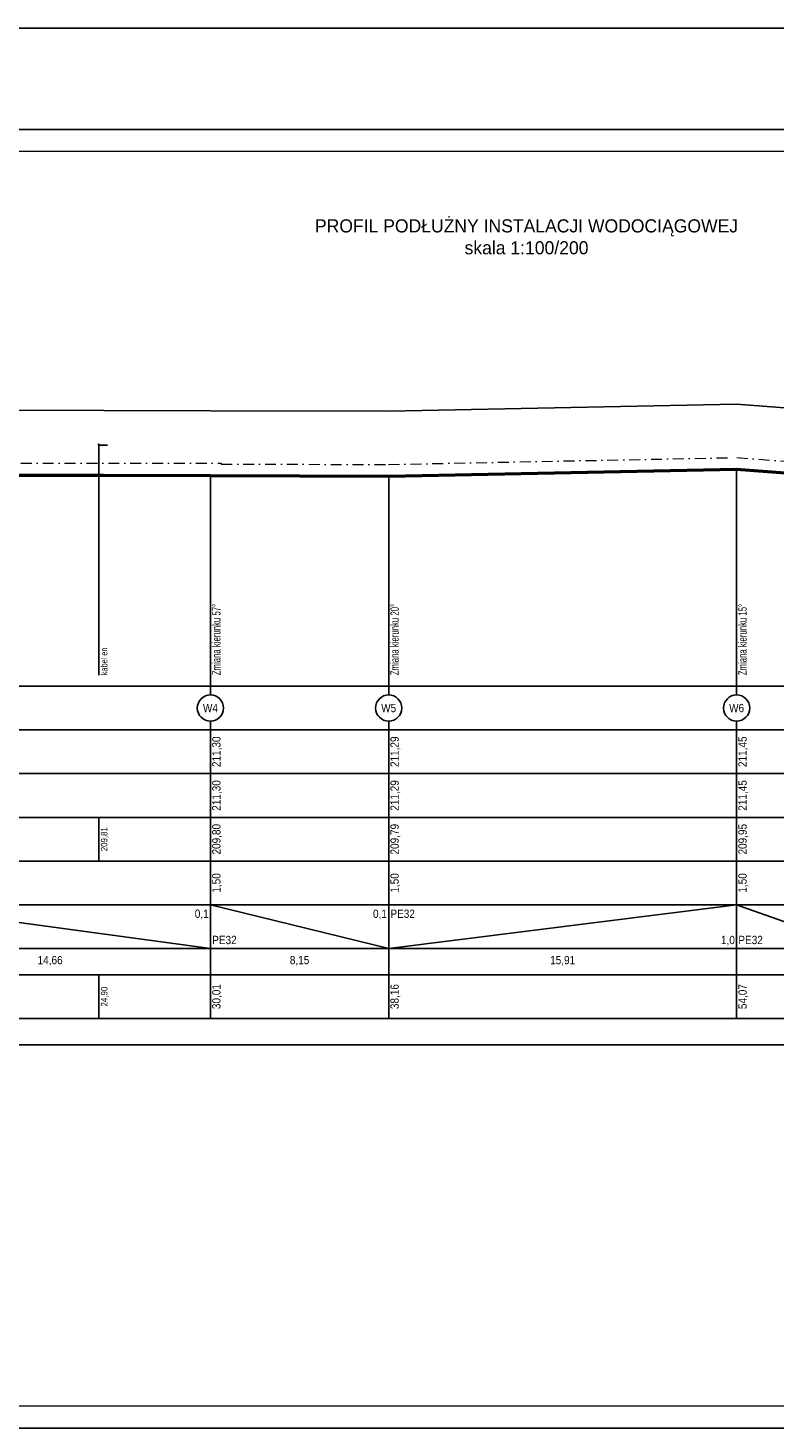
# Model space of a CAD drawing. Extents: x -6002 to 88707, y -17658 to 14361.
# Tile 2 of 4: x 11238 to 28316, y -17658 to 14361. Entities that reach past the tile are written whole.
import ezdxf
from ezdxf.enums import TextEntityAlignment as Align

# ---------------------------------------------------------------- set-up
doc = ezdxf.new("R2010")
doc.units = 0
doc.header["$MEASUREMENT"] = 0
doc.linetypes.add('DASHDOT2', pattern=[0.5, 0.25, -0.125, 0, -0.125])
doc.layers.get('0').update_dxf_attribs({"color": 1, "linetype": 'CONTINUOUS'})
doc.layers.get('Defpoints').update_dxf_attribs({"linetype": 'CONTINUOUS'})
for name, color, linetype, lineweight in [('_BPI_Opis', 7, 'CONTINUOUS', 13), ('_BPI_Taśma_znacznikowa', 2, 'DASHDOT2', 9), ('_KO_zagosp', 7, 'CONTINUOUS', 13)]:
    doc.layers.add(name, color=color, linetype=linetype, lineweight=lineweight)
doc.styles.get("Standard").update_dxf_attribs({"font": '-125'})
doc.dimstyles.get("Standard").update_dxf_attribs({"dimtxt": 0.18, "dimasz": 0.18, "dimexe": 0.18, "dimexo": 0.0625, "dimgap": 0.09, "dimtad": 0, "dimtih": 1, "dimtoh": 1, "dimdec": 4, "dimzin": 0, "dimdsep": 46, "dimtxsty": 'Standard', "dimcen": 0.09, "dimadec": 0, "dimazin": 0, "dimtfac": 1, "dimtdec": 4, "dimtofl": 0, "dimtmove": 0, "dimatfit": 3, "dimfxl": 1, "dimtolj": 1, "dimtzin": 0, "dimarcsym": 0})

# ---------------------------------------------------------------- blocks, each defined once
blk = doc.blocks.new('KOLIZJA')
blk.add_circle((0, 0), 1)
blk = doc.blocks.new('*D39')
at = {"color": 0, "linetype": 'Continuous', "lineweight": -2}
for p, q in [((-6002, 12042), (-6002, 14361)), ((-6002, 14361), (23733, 14361)), ((53469, 14361), (23735, 14361)), ((53469, 12042), (53469, 14361))]:
    blk.add_line(p, q, dxfattribs=at)
at = {"color": 0, "linetype": 'Continuous'}
for points in [[(-6002, 14361), (-6002, 14361), (-6002, 14361)], [(53469, 14361), (53469, 14361), (53469, 14361)]]:
    blk.add_solid(points, dxfattribs=at)
at = {"layer": 'Defpoints', "color": 0, "linetype": 'Continuous'}
for p in [(53469, 14361), (-6002, 12042), (53469, 12042)]:
    blk.add_point(p, dxfattribs=at)
at = {"color": 0, "linetype": 'Continuous', "insert": (23734, 14361), "char_height": 0.18, "attachment_point": 5}
blk.add_mtext('\\A1;59471.4277', dxfattribs=at)

msp = doc.modelspace()

# ---------------------------------------------------------------- linework, layer by layer
at = {"color": 94}
for p, q in [((8078.66106, 5628.14546), (15408.66106, 5608.14546)), ((15408.66106, 5608.14546), (19483.66106, 5598.14546)), ((19483.66106, 5598.14546), (27438.66106, 5758.14546)), ((27438.66106, 5758.14546), (30243.66106, 5538.14546))]:
    msp.add_line(p, q, dxfattribs=at)
at = {"color": 5}
for p, q in [((8078.66106, 5628.14546), (15408.66106, 5608.14546)), ((15408.66106, 5608.14546), (19483.66106, 5598.14546)), ((19483.66106, 5598.14546), (27438.66106, 5758.14546)), ((27438.66106, 5758.14546), (30243.66106, 5538.14546))]:
    msp.add_line(p, q, dxfattribs=at)
at = {"color": 8}
for p, q in [((12853.66204, 4818.14595), (13053.66204, 4818.14595)), ((12853.66204, 4568.14595), (12853.66204, 4818.14595)), ((27438.66106, 3998.14546), (27438.66106, 4248.14546)), ((15408.66106, 3848.14546), (15408.66106, 4098.14546)), ((19483.66106, 3838.14546), (19483.66106, 4088.14546))]:
    msp.add_line(p, q, dxfattribs=at)
at = {"color": 7}
for p, q in [((12853.66204, 4568.14595), (12853.66204, -441.85454)), ((15408.66106, 3848.14546), (15408.66106, -441.85454)), ((27438.66106, 3998.14546), (27438.66106, -441.85454)), ((19483.66106, 3838.14546), (19483.66106, -441.85454)), ((15408.66106, -691.85454), (15408.66106, -441.85454)), ((19483.66106, -691.85454), (19483.66106, -441.85454)), ((27438.66106, -691.85454), (27438.66106, -441.85454)), ((403.66106, -691.85454), (49943.66106, -691.85454)), ((15408.66106, -691.85454), (15408.66106, -891.85454)), ((19483.66106, -691.85454), (19483.66106, -891.85454)), ((27438.66106, -691.85454), (27438.66106, -891.85454)), ((15408.66106, -1491.85454), (15408.66106, -1691.85454)), ((19483.66106, -1491.85454), (19483.66106, -1691.85454)), ((27438.66106, -1491.85454), (27438.66106, -1691.85454)), ((403.66106, -1691.85454), (49943.66106, -1691.85454)), ((15408.66106, -2691.85454), (15408.66106, -1691.85454)), ((19483.66106, -2691.85454), (19483.66106, -1691.85454)), ((27438.66106, -2691.85454), (27438.66106, -1691.85454)), ((403.66106, -2691.85454), (49943.66106, -2691.85454)), ((15408.66106, -3691.85454), (15408.66106, -2691.85454)), ((19483.66106, -3691.85454), (19483.66106, -2691.85454)), ((27438.66106, -3691.85454), (27438.66106, -2691.85454)), ((403.66106, -3691.85454), (49943.66106, -3691.85454)), ((12853.66106, -4691.85454), (12853.66106, -3691.85454)), ((15408.66106, -4691.85454), (15408.66106, -3691.85454)), ((19483.66106, -4691.85454), (19483.66106, -3691.85454)), ((27438.66106, -4691.85454), (27438.66106, -3691.85454)), ((403.66106, -4691.85454), (49943.66106, -4691.85454)), ((15408.66106, -5691.85454), (15408.66106, -4691.85454)), ((19483.66106, -5691.85454), (19483.66106, -4691.85454)), ((27438.66106, -5691.85454), (27438.66106, -4691.85454)), ((403.66106, -5691.85454), (49943.66106, -5691.85454)), ((8078.66106, -5691.85454), (15408.66106, -6691.85454)), ((15408.66106, -5691.85454), (19483.66106, -6691.85454)), ((15408.66106, -6691.85454), (15408.66106, -5691.85454)), ((19483.66106, -6691.85454), (27438.66106, -5691.85454)), ((19483.66106, -6691.85454), (19483.66106, -5691.85454)), ((27438.66106, -5691.85454), (30243.66106, -6691.85454)), ((27438.66106, -6691.85454), (27438.66106, -5691.85454)), ((403.66106, -6691.85454), (49943.66106, -6691.85454)), ((15408.66106, -7291.85456), (15408.66106, -6691.85454)), ((19483.66106, -7291.85456), (19483.66106, -6691.85454)), ((27438.66106, -7291.85456), (27438.66106, -6691.85454)), ((403.66106, -7291.85454), (49943.66106, -7291.85454)), ((12853.66106, -8291.85492), (12853.66106, -7291.85492)), ((15408.66106, -8291.85492), (15408.66106, -7291.85492)), ((19483.66106, -8291.85492), (19483.66106, -7291.85492)), ((27438.66106, -8291.85492), (27438.66106, -7291.85492)), ((403.66106, -8291.85454), (49943.66106, -8291.85454)), ((403.66106, -8891.85492), (49943.66106, -8891.85492))]:
    msp.add_line(p, q, dxfattribs=at)
at = {"color": 7, "lineweight": 30}
for p, q in [((19483.66106, 4130.14546), (27438.66106, 4290.14546)), ((19483.66106, 4098.14546), (27438.66106, 4258.14546)), ((27438.66106, 4290.14546), (30243.66106, 4070.14546)), ((27438.66106, 4258.14546), (30243.66106, 4038.14546)), ((8078.66106, 4160.14546), (15408.66106, 4140.14546)), ((8078.66106, 4128.14546), (15408.66106, 4108.14546)), ((15408.66106, 4140.14546), (19483.66106, 4130.14546)), ((15408.66106, 4108.14546), (19483.66106, 4098.14546))]:
    msp.add_line(p, q, dxfattribs=at)
at = {"color": 7}
for centre in [(15408.66106, -1191.85454), (19483.66106, -1191.85454), (27438.66106, -1191.85454)]:
    msp.add_circle(centre, 300, dxfattribs=at)
at = {"layer": '_BPI_Taśma_znacznikowa', "color": 5, "ltscale": 1000}
msp.add_lwpolyline([(655.21345, 4368.1154), (2873.46735, 4188.13536), (8073.43646, 4407.71179), (15656.90381, 4407.71179), (15656.84758, 4387.10351), (19481.47538, 4377.7179), (27445.86808, 4537.90682), (30256.59033, 4317.45801), (31652.91677, 4280.87719), (37257.70218, 4134.04355), (39045.63285, 3282.00164), (49674.87753, 4090.80279)], dxfattribs=at)
at = {"layer": '_KO_zagosp'}
msp.add_lwpolyline([(52969.4021, -17158.21755), (-5202.02565, -17158.21755), (-5202.02565, 11541.78245), (52969.4021, 11541.78245)], close=True, dxfattribs=at)
at = {"layer": 'Defpoints', "color": 1}
msp.add_lwpolyline([(53469.4021, -17658.21755), (-6002.02565, -17658.21755), (-6002.02565, 12041.78245), (53469.4021, 12041.78245)], close=True, dxfattribs=at)

# ---------------------------------------------------------------- block references
at = {"color": 0, "xscale": 8, "yscale": 16}
msp.add_blockref('KOLIZJA', (12853.66204, 4834.14595), dxfattribs=at)

# ---------------------------------------------------------------- texts
at = {"color": 7, "width": 0.7}
for s, height, p in [('Zmiana kierunku 57%%d', 190, (15638.66106, -441.85454)), ('Zmiana kierunku 20%%d', 190, (19713.66106, -441.85454)), ('Zmiana kierunku 15%%d', 190, (27668.66106, -441.85454)), ('kabel en', 150, (13053.66204, -441.85454))]:
    msp.add_text(s, height=height, rotation=90, dxfattribs=at).set_placement(p)
at = {"color": 7, "width": 0.9}
for s, p in [('W4', (15408.66106, -1286.85454)), ('W5', (19483.66106, -1286.85454)), ('W6', (27438.66106, -1286.85454)), ('14,66', (11743.66106, -7051.85455)), ('8,15', (17446.16106, -7051.85455)), ('15,91', (23461.16106, -7051.85455))]:
    msp.add_text(s, height=190, dxfattribs=at).set_placement(p, align=Align.CENTER)
for s, height, p in [('211,30', 190, (15638.66106, -2191.85454)), ('211,29', 190, (19713.66106, -2191.85454)), ('211,45', 190, (27668.66106, -2191.85454)), ('211,30', 190, (15638.66106, -3191.85454)), ('211,29', 190, (19713.66106, -3191.85454)), ('211,45', 190, (27668.66106, -3191.85454)), ('209,81', 150, (13053.66106, -4191.85454)), ('209,80', 190, (15638.66106, -4191.85454)), ('209,79', 190, (19713.66106, -4191.85454)), ('209,95', 190, (27668.66106, -4191.85454)), ('1,50', 190, (15638.66106, -5191.85454)), ('1,50', 190, (19713.66106, -5191.85454)), ('1,50', 190, (27668.66106, -5191.85454)), ('24,90', 150, (13053.66106, -7791.85492)), ('30,01', 190, (15638.66106, -7791.85492)), ('38,16', 190, (19713.66106, -7791.85492)), ('54,07', 190, (27668.66106, -7791.85492))]:
    msp.add_text(s, height=height, rotation=90, dxfattribs=at).set_placement(p, align=Align.CENTER)
for s, p in [(' 0,1', (15368.66106, -5991.85454)), (' 0,1', (19443.66106, -5991.85454)), (' 1,0', (27398.66106, -6591.85454))]:
    msp.add_text(s, height=190, dxfattribs=at).set_placement(p, align=Align.RIGHT)
for p in [(19523.66106, -5991.85454), (15448.66106, -6591.85454), (27478.66106, -6591.85454)]:
    msp.add_text('PE32', height=190, dxfattribs=at).set_placement(p)
at = {"layer": '_BPI_Opis', "linetype": 'ByBlock', "insert": (22635.12862, 9583.17606), "char_height": 300, "width": 11619.6507791, "attachment_point": 5}
msp.add_mtext('PROFIL PODŁUŻNY INSTALACJI WODOCIĄGOWEJ \\Pskala 1:100/200', dxfattribs=at)

# ---------------------------------------------------------------- dimensions: what is measured, and where the dimension line sits
at = {"linetype": 'Continuous'}
dim = msp.add_linear_dim(base=(53469.4020963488, 14360.9602157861), p1=(-6002.0256465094, 12041.7824518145), p2=(53469.4020963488, 12041.7824518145), dimstyle='Standard', dxfattribs=at)
dim.commit()
dim.dimension.update_dxf_attribs({"geometry": '*D39', "text_midpoint": (23733.6882249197, 14360.9602157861)})

doc.saveas('drawing.dxf')
